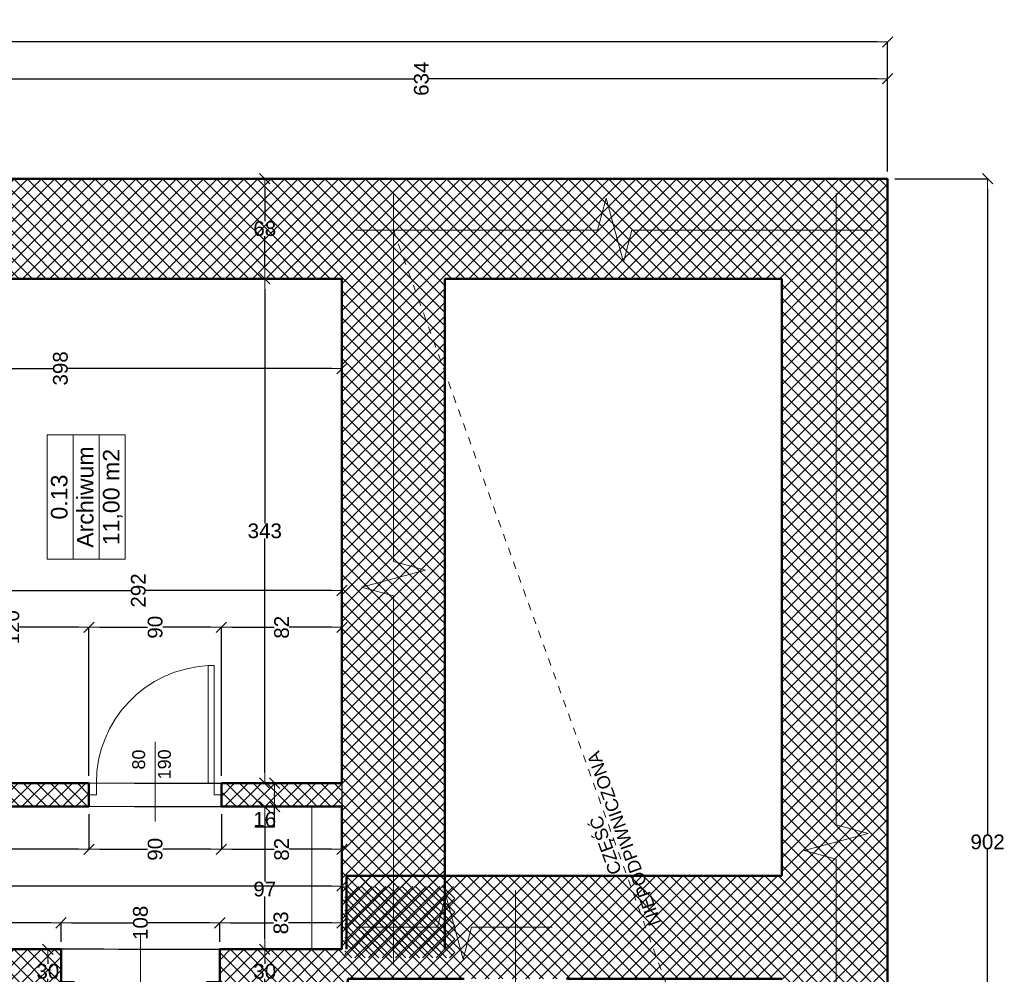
# Model space of a CAD drawing. Header units: millimetres. Extents: x 309006 to 595006, y -33000 to 67000.
# Tile 55 of 55: x 554431 to 561126, y 16562 to 23054. Entities that reach past the tile are written whole.
import ezdxf
from ezdxf.enums import TextEntityAlignment as Align

# ---------------------------------------------------------------- set-up
doc = ezdxf.new("R2010")
doc.units = ezdxf.units.MM
doc.header["$MEASUREMENT"] = 0
doc.linetypes.add('Przerywana 1_100', pattern=[100, 50, -50])
for name, color, linetype in [('Drzwi ArchiCAD', 7, 'Continuous'), ('Opisy', 7, 'Continuous'), ('Wymiary', 7, 'Continuous'), ('Ściany', 7, 'Continuous')]:
    doc.layers.add(name, color=color, linetype=linetype)
for name, color, linetype, lineweight in [('Drzwi ArchiCAD_Nr_pióra__21', 7, 'Continuous', 50), ('Drzwi ArchiCAD_Nr_pióra__3', 7, 'Continuous', 20), ('Drzwi ArchiCAD_Nr_pióra__4', 7, 'Continuous', 20), ('Metryczki pomieszczeń ArchiCADa_Nr_pióra__6', 7, 'Continuous', 13), ('Opisy_Nr_pióra__120', 7, 'Continuous', 5), ('Znaczniki drzwi ArchiCADa_Nr_pióra__5', 7, 'Continuous', 5), ('Ściany_Nr_pióra__21', 7, 'Continuous', 50), ('Ściany_Nr_pióra__3', 7, 'Continuous', 20)]:
    doc.layers.add(name, color=color, linetype=linetype, lineweight=lineweight)
for name, color, linetype, lineweight, true_color in [('Drzwi ArchiCAD_Nr_pióra__82', 7, 'Continuous', 5, 0x4b4b4b), ('Opisy_Nr_pióra__82', 7, 'Continuous', 5, 0x4b4b4b), ('Ściany_Nr_pióra__102', 7, 'Continuous', 5, 0x8c8c8c)]:
    doc.layers.add(name, color=color, linetype=linetype, lineweight=lineweight, true_color=true_color)
doc.styles.add('GENERATED_STYLE_1', font='arial.ttf')
doc.styles.add('GENERATED_STYLE_2', font='arial.ttf')
doc.dimstyles.new('GENERATED_STYLE__1', dxfattribs={"dimtxt": 100, "dimasz": 71.25, "dimexe": 0.18, "dimexo": 50, "dimgap": 0.09, "dimtad": 1, "dimdec": 0, "dimlfac": 0.1, "dimzin": 0, "dimdsep": 46, "dimtxsty": 'GENERATED_STYLE_1', "dimblk": 'ARROWHEAD_6', "dimblk1": 'ARROWHEAD_6', "dimblk2": 'ARROWHEAD_6', "dimcen": 0.09, "dimclrd": 7, "dimclre": 7, "dimclrt": 7, "dimazin": 0, "dimtfac": 1, "dimtdec": 4, "dimtmove": 0, "dimatfit": 3, "dimfxl": 1, "dimtolj": 1, "dimtzin": 0, "dimarcsym": 0})
doc.dimstyles.new('GENERATED_STYLE__2', dxfattribs={"dimtxt": 100, "dimasz": 71.25, "dimexe": 0.18, "dimexo": 50, "dimgap": 0.09, "dimtad": 1, "dimtih": 1, "dimtoh": 1, "dimdec": 0, "dimlfac": 0.1, "dimzin": 0, "dimdsep": 46, "dimtxsty": 'GENERATED_STYLE_1', "dimblk": 'ARROWHEAD_6', "dimblk1": 'ARROWHEAD_6', "dimblk2": 'ARROWHEAD_6', "dimcen": 0.09, "dimclrd": 7, "dimclre": 7, "dimclrt": 7, "dimazin": 0, "dimtfac": 1, "dimtdec": 4, "dimtmove": 0, "dimatfit": 3, "dimfxl": 1, "dimtolj": 1, "dimtzin": 0, "dimarcsym": 0})
pattern_1 = [(45, (0, 0), (-45.961939, 45.961939), []), (135, (0, 0), (45.961939, 45.961939), [])]

# ---------------------------------------------------------------- blocks, each defined once
blk = doc.blocks.new('Archiwum_0.13_49', base_point=(292244.2, 7056.4))
at = {"layer": 'Metryczki pomieszczeń ArchiCADa_Nr_pióra__6', "linetype": 'Continuous'}
for p, q in [((291821.3, 7321.6), (292667, 7321.6)), ((291821.3, 7144.8), (291821.3, 7321.6)), ((292667, 7321.6), (292667, 7144.8)), ((292667, 7144.8), (291821.3, 7144.8)), ((291821.3, 7144.8), (292667, 7144.8)), ((291821.3, 6968), (291821.3, 7144.8)), ((292667, 7144.8), (292667, 6968)), ((292667, 6968), (291821.3, 6968)), ((291821.3, 6968), (292667, 6968)), ((291821.3, 6791.2), (291821.3, 6968)), ((292667, 6968), (292667, 6791.2)), ((292667, 6791.2), (291821.3, 6791.2))]:
    blk.add_line(p, q, dxfattribs=at)
at = {"layer": 'Metryczki pomieszczeń ArchiCADa_Nr_pióra__6'}
for tag, style, p in [('ROOM_NUMBER', 'GENERATED_STYLE_2', (292244.2, 7295.9)), ('ROOM_NAME', 'GENERATED_STYLE_2', (292244.2, 7119.1)), ('ROOM_AREA', 'GENERATED_STYLE_1', (292244.2, 6942.3))]:
    blk.add_attdef(tag, text='', height=112.5, dxfattribs=dict(at, style=style)).set_placement(p, align=Align.TOP_CENTER)
blk = doc.blocks.new('D1 Drzwi proste 13_2')
at = {"layer": 'Drzwi ArchiCAD_Nr_pióra__21', "linetype": 'Continuous'}
for p, q in [((-540, 0), (-540, -80)), ((540, 0), (540, -80))]:
    blk.add_line(p, q, dxfattribs=at)
at = {"layer": 'Drzwi ArchiCAD_Nr_pióra__3', "linetype": 'Continuous'}
blk.add_arc((450, 0), 900, 92.54732, 180, dxfattribs=at)
at = {"layer": 'Drzwi ArchiCAD_Nr_pióra__4', "linetype": 'Continuous'}
for p, q in [((450, 900), (410, 900)), ((410, 900), (410, 0)), ((450, 0), (450, 900)), ((-450, 0), (-540, 0)), ((-540, 0), (-540, -80)), ((-450, -80), (-450, 0)), ((410, 0), (450, 0)), ((540, 0), (450, 0)), ((450, 0), (450, -80)), ((540, -80), (540, 0)), ((-540, -80), (-450, -80)), ((450, -80), (540, -80))]:
    blk.add_line(p, q, dxfattribs=at)
at = {"layer": 'Drzwi ArchiCAD_Nr_pióra__82', "linetype": 'Przerywana 1_100'}
for p, q in [((-540, 0), (540, 0)), ((-540, -300), (540, -300))]:
    blk.add_line(p, q, dxfattribs=at)
blk = doc.blocks.new('Znacznik O 13_15')
at = {"layer": 'Znaczniki drzwi ArchiCADa_Nr_pióra__5', "linetype": 'Continuous'}
blk.add_line((0, -525), (0, 100), dxfattribs=at)
for start, end in [(0, 180), (180, 0)]:
    blk.add_arc((0, -650), 125, start, end, dxfattribs=at)
at = {"layer": 'Znaczniki drzwi ArchiCADa_Nr_pióra__5', "style": 'GENERATED_STYLE_1'}
for tag, rotation, p in [('AC_MarkerText_2', 90, (-13.75, -496.4395)), ('AC_MarkerText_3', 90, (161.25, -496.4395)), ('AC_MarkerText_1', 180, (106.405, -547.6295))]:
    blk.add_attdef(tag, text='', height=87.5, rotation=rotation, dxfattribs=at).set_placement(p, align=Align.BOTTOM_LEFT)
blk = doc.blocks.new('Ściana_10', base_point=(288869, 8497.1))
at = {"layer": 'Ściany_Nr_pióra__102', "linetype": 'Continuous'}
h = blk.add_hatch(dxfattribs=at)
h.set_pattern_fill('Bloczki_betonowe', color=256, style=0, pattern_type=2)
h.set_pattern_definition(pattern_1)
h.paths.add_polyline_path([(288869, 8497.1), (288869, 7227.1), (288949, 7227.1), (289169, 7227.1), (289169, 8497.1)])
h = blk.add_hatch(dxfattribs=at)
h.set_pattern_fill('Bloczki_betonowe', color=256, style=0, pattern_type=2)
h.set_pattern_definition(pattern_1)
h.paths.add_polyline_path([(288869, 5277.1), (289169, 5287.1), (289169, 6147.1), (288949, 6147.1), (288869, 6147.1)])
at = {"layer": 'Ściany_Nr_pióra__21', "linetype": 'Continuous'}
for p, q in [((288869, 7227.1), (288949, 7227.1)), ((288949, 7227.1), (289169, 7227.1)), ((288869, 6147.1), (288949, 6147.1)), ((288949, 6147.1), (289169, 6147.1))]:
    blk.add_line(p, q, dxfattribs=at)
at = {"layer": 'Ściany_Nr_pióra__21', "linetype": 'Continuous', "flags": 128}
for points in [[(288869, 8497.1), (288869, 7627.1)], [(289169, 8497.1), (289029, 8497.1)], [(289169, 7227.1), (289169, 8497.1)], [(288869, 7497.1), (288869, 7227.1)], [(288869, 6147.1), (288869, 5277.1)], [(289169, 5317.1), (289169, 6147.1)]]:
    blk.add_lwpolyline(points, dxfattribs=at)
at = {"layer": 'Drzwi ArchiCAD', "color": 251, "linetype": 'Continuous', "lineweight": 20, "true_color": 0x6a6a6a, "zscale": 1000, "rotation": 90}
blk.add_blockref('D1 Drzwi proste 13_2', (288869, 6687.1), dxfattribs=at)
at = {"layer": 'Znaczniki drzwi ArchiCADa_Nr_pióra__5'}
ref = blk.add_blockref('Znacznik O 13_15', (289169, 6687.1), dxfattribs=dict(at, rotation=270))
ref.add_attrib('AC_MarkerText_1', 'Ds4', dxfattribs={"color": 7, "height": 87.5, "rotation": 90, "style": 'GENERATED_STYLE_1'}).set_placement((288592.8, 6609.3), align=Align.BOTTOM_LEFT)
ref.add_attrib('AC_MarkerText_2', '90', dxfattribs={"color": 7, "height": 87.5, "rotation": 360, "style": 'GENERATED_STYLE_1'}).set_placement((288644, 6729.4), align=Align.BOTTOM_LEFT)
ref.add_attrib('AC_MarkerText_3', '192', dxfattribs={"color": 7, "height": 87.5, "rotation": 360, "style": 'GENERATED_STYLE_1'}).set_placement((288644, 6554.4), align=Align.BOTTOM_LEFT)
blk = doc.blocks.new('Ściana_135', base_point=(288969, 5277.1))
at = {"layer": 'Ściany_Nr_pióra__102', "linetype": 'Continuous'}
h = blk.add_hatch(dxfattribs=at)
h.set_pattern_fill('Bloczki_betonowe', color=256, style=0, pattern_type=2)
h.set_pattern_definition(pattern_1)
h.paths.add_polyline_path([(288969, 5277.1), (288969, 2327.1), (289669, 2327.1), (289669, 5287.1)])
at = {"layer": 'Ściany_Nr_pióra__21', "linetype": 'Continuous', "flags": 128}
for points in [[(288969, 5277.1), (288969, 4487.1)], [(289669, 2327.1), (289669, 5287.1)], [(288969, 3787.1), (288969, 2327.1)]]:
    blk.add_lwpolyline(points, dxfattribs=at)
blk = doc.blocks.new('Ściana_140', base_point=(288869, 5277.1))
at = {"layer": 'Ściany_Nr_pióra__102', "linetype": 'Continuous'}
h = blk.add_hatch(dxfattribs=at)
h.set_pattern_fill('Bloczki_betonowe', color=256, style=0, pattern_type=2)
h.set_pattern_definition(pattern_1)
h.paths.add_polyline_path([(288869, 5277.1), (288969, 5277.1), (289669, 5287.1), (289169, 5287.1)])
at = {"layer": 'Ściany_Nr_pióra__21', "linetype": 'Continuous', "flags": 128}
for points in [[(288869, 5277.1), (288969, 5277.1)], [(289669, 5287.1), (289169, 5287.1)]]:
    blk.add_lwpolyline(points, dxfattribs=at)
blk = doc.blocks.new('Ściana_142', base_point=(288869, 5317.1))
at = {"layer": 'Ściany_Nr_pióra__102', "linetype": 'Continuous'}
h = blk.add_hatch(dxfattribs=at)
h.set_pattern_fill('Bloczki_betonowe', color=256, style=0, pattern_type=2)
h.set_pattern_definition(pattern_1)
h.paths.add_polyline_path([(289169, 4617.1), (293729, 4617.1), (293729, 5317.1), (289169, 5317.1)])
at = {"layer": 'Ściany_Nr_pióra__21', "linetype": 'Continuous', "flags": 128}
for points in [[(290139, 5317.1), (289169, 5317.1)], [(293729, 5317.1), (290299, 5317.1)], [(289169, 4617.1), (293729, 4617.1)]]:
    blk.add_lwpolyline(points, dxfattribs=at)
blk = doc.blocks.new('Ściana_143', base_point=(293729, 1607.1))
at = {"layer": 'Ściany_Nr_pióra__102', "linetype": 'Continuous'}
h = blk.add_hatch(dxfattribs=at)
h.set_pattern_fill('Bloczki_betonowe', color=256, style=0, pattern_type=2)
h.set_pattern_definition(pattern_1)
h.paths.add_polyline_path([(293729, 2327.1), (294409, 1607.1), (294409, 7947.1), (294109, 7947.1), (294039, 7947.1), (294039, 7797.1), (293729, 7797.1)])
at = {"layer": 'Ściany_Nr_pióra__21', "linetype": 'Continuous', "flags": 128}
for points in [[(294409, 1607.1), (294409, 7947.1)], [(293729, 7797.1), (293729, 5317.1)], [(293729, 4617.1), (293729, 2327.1)]]:
    blk.add_lwpolyline(points, dxfattribs=at)
blk = doc.blocks.new('D1 Drzwi proste 13_6')
at = {"layer": 'Drzwi ArchiCAD_Nr_pióra__21', "linetype": 'Continuous'}
for p, q in [((-450, 0), (-450, -80)), ((450, 0), (450, -80))]:
    blk.add_line(p, q, dxfattribs=at)
at = {"layer": 'Drzwi ArchiCAD_Nr_pióra__3', "linetype": 'Continuous'}
blk.add_arc((400, 0), 800, 92.86598, 180, dxfattribs=at)
at = {"layer": 'Drzwi ArchiCAD_Nr_pióra__4', "linetype": 'Continuous'}
for p, q in [((400, 800), (360, 800)), ((360, 800), (360, 0)), ((400, 0), (400, 800)), ((-400, 0), (-450, 0)), ((-450, 0), (-450, -80)), ((-400, -80), (-400, 0)), ((360, 0), (400, 0)), ((450, 0), (400, 0)), ((400, 0), (400, -80)), ((450, -80), (450, 0)), ((-450, -80), (-400, -80)), ((400, -80), (450, -80))]:
    blk.add_line(p, q, dxfattribs=at)
at = {"layer": 'Drzwi ArchiCAD_Nr_pióra__82', "linetype": 'Przerywana 1_100'}
for p, q in [((-450, 0), (450, 0)), ((-450, -160), (450, -160))]:
    blk.add_line(p, q, dxfattribs=at)
blk = doc.blocks.new('Znacznik O 13_13')
at = {"layer": 'Znaczniki drzwi ArchiCADa_Nr_pióra__5', "linetype": 'Continuous'}
blk.add_line((0, 281.25), (0, -260), dxfattribs=at)
at = {"layer": 'Znaczniki drzwi ArchiCADa_Nr_pióra__5', "style": 'GENERATED_STYLE_1'}
for tag, p in [('AC_MarkerText_2', (-13.75, 120.7505)), ('AC_MarkerText_3', (161.25, 54.3505))]:
    blk.add_attdef(tag, text='', height=87.5, rotation=90, dxfattribs=at).set_placement(p, align=Align.BOTTOM_LEFT)
blk = doc.blocks.new('Ściana_150', base_point=(290139, 8237.1))
at = {"layer": 'Ściany_Nr_pióra__102', "linetype": 'Continuous'}
h = blk.add_hatch(dxfattribs=at)
h.set_pattern_fill('Bloczki_betonowe', color=256, style=0, pattern_type=2)
h.set_pattern_definition(pattern_1)
h.paths.add_polyline_path([(290299, 8237.1), (290139, 8237.1), (290139, 7037.1), (290219, 7037.1), (290299, 7037.1)])
h = blk.add_hatch(dxfattribs=at)
h.set_pattern_fill('Bloczki_betonowe', color=256, style=0, pattern_type=2)
h.set_pattern_definition(pattern_1)
h.paths.add_polyline_path([(290139, 5317.1), (290299, 5317.1), (290299, 6137.1), (290219, 6137.1), (290139, 6137.1)])
at = {"layer": 'Ściany_Nr_pióra__21', "linetype": 'Continuous'}
for p, q in [((290219, 7037.1), (290139, 7037.1)), ((290299, 7037.1), (290219, 7037.1)), ((290219, 6137.1), (290139, 6137.1)), ((290299, 6137.1), (290219, 6137.1))]:
    blk.add_line(p, q, dxfattribs=at)
at = {"layer": 'Ściany_Nr_pióra__21', "linetype": 'Continuous', "flags": 128}
for points in [[(290139, 8237.1), (290139, 7037.1)], [(290299, 7037.1), (290299, 8237.1)], [(290139, 6137.1), (290139, 5317.1)], [(290299, 5317.1), (290299, 6137.1)]]:
    blk.add_lwpolyline(points, dxfattribs=at)
at = {"layer": 'Drzwi ArchiCAD', "color": 251, "linetype": 'Continuous', "lineweight": 20, "true_color": 0x6a6a6a, "zscale": 1000, "rotation": 270}
blk.add_blockref('D1 Drzwi proste 13_6', (290299, 6587.1), dxfattribs=at)
at = {"layer": 'Znaczniki drzwi ArchiCADa_Nr_pióra__5'}
ref = blk.add_blockref('Znacznik O 13_13', (290299, 6587.1), dxfattribs=dict(at, rotation=270))
ref.add_attrib('AC_MarkerText_2', '80', dxfattribs={"color": 7, "height": 87.5, "rotation": 360, "style": 'GENERATED_STYLE_1'}).set_placement((290391.2, 6629.4), align=Align.BOTTOM_LEFT)
ref.add_attrib('AC_MarkerText_3', '190', dxfattribs={"color": 7, "height": 87.5, "rotation": 360, "style": 'GENERATED_STYLE_1'}).set_placement((290324.8, 6454.4), align=Align.BOTTOM_LEFT)
blk = doc.blocks.new('Ściana_160', base_point=(293729, 1607.1))
at = {"layer": 'Ściany_Nr_pióra__102', "linetype": 'Continuous'}
h = blk.add_hatch(dxfattribs=at)
h.set_pattern_fill('Bloczki_betonowe', color=256, style=0, pattern_type=2)
h.set_pattern_definition(pattern_1)
h.paths.add_polyline_path([(293729, 2327.1), (286029, 2327.1), (285389, 1607.1), (294409, 1607.1)])
at = {"layer": 'Ściany_Nr_pióra__21', "linetype": 'Continuous', "flags": 128}
for points in [[(293729, 2327.1), (289669, 2327.1)], [(285389, 1607.1), (294409, 1607.1)]]:
    blk.add_lwpolyline(points, dxfattribs=at)
blk = doc.blocks.new('ARROWHEAD_6')
at = {"color": 0, "linetype": 'Continuous', "lineweight": 0}
for p, q in [((0, 0), (-1, 0)), ((-0.5, -0.5), (0.5, 0.5))]:
    blk.add_line(p, q, dxfattribs=at)
blk = doc.blocks.new('*D1430')
at = {"layer": 'Defpoints', "color": 0}
for p in [(552642.5, 20767.1), (552642.5, 20682.1), (556622.5, 18862.1)]:
    blk.add_point(p, dxfattribs=at)
at = {"layer": 'Wymiary', "color": 7, "linetype": 'Continuous', "lineweight": -2}
for p, q in [((552642.5, 20717.1), (552642.5, 20681.9)), ((552713.7, 20682.1), (554657.2, 20682.1)), ((556551.2, 20682.1), (554759.5, 20682.1)), ((556622.5, 18912.1), (556622.5, 20682.3))]:
    blk.add_line(p, q, dxfattribs=at)
at = {"layer": 'Wymiary', "color": 7, "lineweight": -2, "xscale": 71.25, "yscale": 71.25, "zscale": 71.25, "rotation": 180}
blk.add_blockref('ARROWHEAD_6', (552642.5, 20682.1), dxfattribs=at)
at = {"layer": 'Wymiary', "color": 7, "lineweight": -2, "xscale": 71.25, "yscale": 71.25, "zscale": 71.25}
blk.add_blockref('ARROWHEAD_6', (556622.5, 20682.1), dxfattribs=at)
at = {"layer": 'Wymiary', "color": 7, "lineweight": 5, "insert": (554708.4, 20682.1), "char_height": 100, "attachment_point": 5, "rotation": 90, "style": 'GENERATED_STYLE_1'}
blk.add_mtext('\\A1;398', dxfattribs=at)
blk = doc.blocks.new('*D1446')
at = {"layer": 'Defpoints', "color": 0}
for p in [(553702.5, 19172.1), (553702.5, 18972.1), (556622.5, 18862.1)]:
    blk.add_point(p, dxfattribs=at)
at = {"layer": 'Wymiary', "color": 7, "linetype": 'Continuous', "lineweight": -2}
for p, q in [((553702.5, 19022.1), (553702.5, 19172.3)), ((553773.7, 19172.1), (555187.2, 19172.1)), ((556551.2, 19172.1), (555289.5, 19172.1)), ((556622.5, 18912.1), (556622.5, 19172.3))]:
    blk.add_line(p, q, dxfattribs=at)
at = {"layer": 'Wymiary', "color": 7, "lineweight": -2, "xscale": 71.25, "yscale": 71.25, "zscale": 71.25, "rotation": 180}
blk.add_blockref('ARROWHEAD_6', (553702.5, 19172.1), dxfattribs=at)
at = {"layer": 'Wymiary', "color": 7, "lineweight": -2, "xscale": 71.25, "yscale": 71.25, "zscale": 71.25}
blk.add_blockref('ARROWHEAD_6', (556622.5, 19172.1), dxfattribs=at)
at = {"layer": 'Wymiary', "color": 7, "lineweight": 5, "insert": (555238.4, 19172.1), "char_height": 100, "attachment_point": 5, "rotation": 90, "style": 'GENERATED_STYLE_1'}
blk.add_mtext('\\A1;292', dxfattribs=at)
blk = doc.blocks.new('*D1453')
at = {"layer": 'Defpoints', "color": 0}
for p in [(555802.5, 18922.1), (556622.5, 18862.1), (555802.5, 17862.1)]:
    blk.add_point(p, dxfattribs=at)
at = {"layer": 'Wymiary', "color": 7, "linetype": 'Continuous', "lineweight": -2}
for p, q in [((555802.5, 17912.1), (555802.5, 18922.3)), ((555873.7, 18922.1), (556161.3, 18922.1)), ((556551.2, 18922.1), (556263.6, 18922.1)), ((556622.5, 18912.1), (556622.5, 18922.3))]:
    blk.add_line(p, q, dxfattribs=at)
at = {"layer": 'Wymiary', "color": 7, "lineweight": -2, "xscale": 71.25, "yscale": 71.25, "zscale": 71.25, "rotation": 180}
blk.add_blockref('ARROWHEAD_6', (555802.5, 18922.1), dxfattribs=at)
at = {"layer": 'Wymiary', "color": 7, "lineweight": -2, "xscale": 71.25, "yscale": 71.25, "zscale": 71.25}
blk.add_blockref('ARROWHEAD_6', (556622.5, 18922.1), dxfattribs=at)
at = {"layer": 'Wymiary', "color": 7, "lineweight": 5, "insert": (556212.5, 18922.1), "char_height": 100, "attachment_point": 5, "rotation": 90, "style": 'GENERATED_STYLE_1'}
blk.add_mtext('\\A1;82', dxfattribs=at)
blk = doc.blocks.new('*D1454')
at = {"layer": 'Defpoints', "color": 0}
for p in [(554902.5, 18922.1), (554902.5, 17862.1), (555802.5, 17862.1)]:
    blk.add_point(p, dxfattribs=at)
at = {"layer": 'Wymiary', "color": 7, "linetype": 'Continuous', "lineweight": -2}
for p, q in [((554902.5, 17912.1), (554902.5, 18922.3)), ((554973.7, 18922.1), (555301.3, 18922.1)), ((555731.2, 18922.1), (555403.6, 18922.1)), ((555802.5, 17912.1), (555802.5, 18922.3))]:
    blk.add_line(p, q, dxfattribs=at)
at = {"layer": 'Wymiary', "color": 7, "lineweight": -2, "xscale": 71.25, "yscale": 71.25, "zscale": 71.25, "rotation": 180}
blk.add_blockref('ARROWHEAD_6', (554902.5, 18922.1), dxfattribs=at)
at = {"layer": 'Wymiary', "color": 7, "lineweight": -2, "xscale": 71.25, "yscale": 71.25, "zscale": 71.25}
blk.add_blockref('ARROWHEAD_6', (555802.5, 18922.1), dxfattribs=at)
at = {"layer": 'Wymiary', "color": 7, "lineweight": 5, "insert": (555352.5, 18922.1), "char_height": 100, "attachment_point": 5, "rotation": 90, "style": 'GENERATED_STYLE_1'}
blk.add_mtext('\\A1;90', dxfattribs=at)
blk = doc.blocks.new('*D1455')
at = {"layer": 'Defpoints', "color": 0}
for p in [(553702.5, 18972.1), (553702.5, 18922.1), (554902.5, 17862.1)]:
    blk.add_point(p, dxfattribs=at)
at = {"layer": 'Wymiary', "color": 7, "linetype": 'Continuous', "lineweight": -2}
for p, q in [((553702.5, 18922.1), (553702.5, 18921.9)), ((553773.7, 18922.1), (554327.2, 18922.1)), ((554831.2, 18922.1), (554429.5, 18922.1)), ((554902.5, 17912.1), (554902.5, 18922.3))]:
    blk.add_line(p, q, dxfattribs=at)
at = {"layer": 'Wymiary', "color": 7, "lineweight": -2, "xscale": 71.25, "yscale": 71.25, "zscale": 71.25, "rotation": 180}
blk.add_blockref('ARROWHEAD_6', (553702.5, 18922.1), dxfattribs=at)
at = {"layer": 'Wymiary', "color": 7, "lineweight": -2, "xscale": 71.25, "yscale": 71.25, "zscale": 71.25}
blk.add_blockref('ARROWHEAD_6', (554902.5, 18922.1), dxfattribs=at)
at = {"layer": 'Wymiary', "color": 7, "lineweight": 5, "insert": (554378.4, 18922.1), "char_height": 100, "attachment_point": 5, "rotation": 90, "style": 'GENERATED_STYLE_1'}
blk.add_mtext('\\A1;120', dxfattribs=at)
blk = doc.blocks.new('*D1464')
at = {"layer": 'Defpoints', "color": 0}
for p in [(556622.5, 18862.1), (555802.5, 17702.1), (555802.5, 17412.1)]:
    blk.add_point(p, dxfattribs=at)
at = {"layer": 'Wymiary', "color": 7, "linetype": 'Continuous', "lineweight": -2}
for p, q in [((556622.5, 18812.1), (556622.5, 17411.9)), ((555802.5, 17652.1), (555802.5, 17411.9)), ((555873.7, 17412.1), (556161.3, 17412.1)), ((556551.2, 17412.1), (556263.6, 17412.1))]:
    blk.add_line(p, q, dxfattribs=at)
at = {"layer": 'Wymiary', "color": 7, "lineweight": -2, "xscale": 71.25, "yscale": 71.25, "zscale": 71.25, "rotation": 180}
blk.add_blockref('ARROWHEAD_6', (555802.5, 17412.1), dxfattribs=at)
at = {"layer": 'Wymiary', "color": 7, "lineweight": -2, "xscale": 71.25, "yscale": 71.25, "zscale": 71.25}
blk.add_blockref('ARROWHEAD_6', (556622.5, 17412.1), dxfattribs=at)
at = {"layer": 'Wymiary', "color": 7, "lineweight": 5, "insert": (556212.5, 17412.1), "char_height": 100, "attachment_point": 5, "rotation": 90, "style": 'GENERATED_STYLE_1'}
blk.add_mtext('\\A1;82', dxfattribs=at)
blk = doc.blocks.new('*D1465')
at = {"layer": 'Defpoints', "color": 0}
for p in [(554902.5, 17702.1), (555802.5, 17702.1), (554902.5, 17412.1)]:
    blk.add_point(p, dxfattribs=at)
at = {"layer": 'Wymiary', "color": 7, "linetype": 'Continuous', "lineweight": -2}
for p, q in [((554902.5, 17652.1), (554902.5, 17411.9)), ((555802.5, 17652.1), (555802.5, 17411.9)), ((554973.7, 17412.1), (555301.3, 17412.1)), ((555731.2, 17412.1), (555403.6, 17412.1))]:
    blk.add_line(p, q, dxfattribs=at)
at = {"layer": 'Wymiary', "color": 7, "lineweight": -2, "xscale": 71.25, "yscale": 71.25, "zscale": 71.25, "rotation": 180}
blk.add_blockref('ARROWHEAD_6', (554902.5, 17412.1), dxfattribs=at)
at = {"layer": 'Wymiary', "color": 7, "lineweight": -2, "xscale": 71.25, "yscale": 71.25, "zscale": 71.25}
blk.add_blockref('ARROWHEAD_6', (555802.5, 17412.1), dxfattribs=at)
at = {"layer": 'Wymiary', "color": 7, "lineweight": 5, "insert": (555352.5, 17412.1), "char_height": 100, "attachment_point": 5, "rotation": 90, "style": 'GENERATED_STYLE_1'}
blk.add_mtext('\\A1;90', dxfattribs=at)
blk = doc.blocks.new('*D1466')
at = {"layer": 'Defpoints', "color": 0}
for p in [(552552.5, 17992.1), (554902.5, 17702.1), (552552.5, 17412.1)]:
    blk.add_point(p, dxfattribs=at)
at = {"layer": 'Wymiary', "color": 7, "linetype": 'Continuous', "lineweight": -2}
for p, q in [((552552.5, 17942.1), (552552.5, 17411.9)), ((554902.5, 17652.1), (554902.5, 17411.9)), ((552623.7, 17412.1), (553676.3, 17412.1)), ((554831.2, 17412.1), (553778.6, 17412.1))]:
    blk.add_line(p, q, dxfattribs=at)
at = {"layer": 'Wymiary', "color": 7, "lineweight": -2, "xscale": 71.25, "yscale": 71.25, "zscale": 71.25, "rotation": 180}
blk.add_blockref('ARROWHEAD_6', (552552.5, 17412.1), dxfattribs=at)
at = {"layer": 'Wymiary', "color": 7, "lineweight": -2, "xscale": 71.25, "yscale": 71.25, "zscale": 71.25}
blk.add_blockref('ARROWHEAD_6', (554902.5, 17412.1), dxfattribs=at)
at = {"layer": 'Wymiary', "color": 7, "lineweight": 5, "insert": (553727.5, 17412.1), "char_height": 100, "attachment_point": 5, "rotation": 90, "style": 'GENERATED_STYLE_1'}
blk.add_mtext('\\A1;235', dxfattribs=at)
blk = doc.blocks.new('*D1471')
at = {"layer": 'Defpoints', "color": 0}
for p in [(555052.5, 16732.1), (556097.5, 16732.1), (555052.5, 16432.1)]:
    blk.add_point(p, dxfattribs=at)
at = {"layer": 'Wymiary', "color": 7, "linetype": 'Continuous', "lineweight": -2}
for p, q in [((555102.5, 16732.1), (556097.7, 16732.1)), ((556097.5, 16660.9), (556097.5, 16633.2)), ((556097.5, 16503.4), (556097.5, 16531)), ((555102.5, 16432.1), (556097.7, 16432.1))]:
    blk.add_line(p, q, dxfattribs=at)
at = {"layer": 'Wymiary', "color": 7, "lineweight": -2, "xscale": 71.25, "yscale": 71.25, "zscale": 71.25}
for p, rotation in [((556097.5, 16732.1), 90), ((556097.5, 16432.1), 270)]:
    blk.add_blockref('ARROWHEAD_6', p, dxfattribs=dict(at, rotation=rotation))
at = {"layer": 'Wymiary', "color": 7, "lineweight": 5, "insert": (556097.5, 16582.1), "char_height": 100, "attachment_point": 5, "style": 'GENERATED_STYLE_1'}
blk.add_mtext('\\A1;30', dxfattribs=at)
blk = doc.blocks.new('*D1472')
at = {"layer": 'Defpoints', "color": 0}
for p in [(555162.5, 17702.1), (556097.5, 17702.1), (555052.5, 16732.1)]:
    blk.add_point(p, dxfattribs=at)
at = {"layer": 'Wymiary', "color": 7, "linetype": 'Continuous', "lineweight": -2}
for p, q in [((555212.5, 17702.1), (556097.7, 17702.1)), ((556097.5, 17630.9), (556097.5, 17192.4)), ((556097.5, 16803.4), (556097.5, 17090.1)), ((555102.5, 16732.1), (556097.7, 16732.1))]:
    blk.add_line(p, q, dxfattribs=at)
at = {"layer": 'Wymiary', "color": 7, "lineweight": -2, "xscale": 71.25, "yscale": 71.25, "zscale": 71.25}
for p, rotation in [((556097.5, 17702.1), 90), ((556097.5, 16732.1), 270)]:
    blk.add_blockref('ARROWHEAD_6', p, dxfattribs=dict(at, rotation=rotation))
at = {"layer": 'Wymiary', "color": 7, "lineweight": 5, "insert": (556097.5, 17141.2), "char_height": 100, "attachment_point": 5, "style": 'GENERATED_STYLE_1'}
blk.add_mtext('\\A1;97', dxfattribs=at)
blk = doc.blocks.new('*D1473')
at = {"layer": 'Defpoints', "color": 0}
for p in [(555162.5, 17862.1), (556164.4, 17862.1), (555162.5, 17702.1)]:
    blk.add_point(p, dxfattribs=at)
at = {"layer": 'Wymiary', "color": 7, "linetype": 'Continuous', "lineweight": -2}
for p, q in [((555212.5, 17862.1), (556164.6, 17862.1)), ((556164.4, 17773.4), (556164.4, 17790.9)), ((555212.5, 17702.1), (556164.6, 17702.1)), ((556164.4, 17563.9), (556164.4, 17702.1)), ((556030.6, 17563.9), (556164.4, 17563.9))]:
    blk.add_line(p, q, dxfattribs=at)
at = {"layer": 'Wymiary', "color": 7, "lineweight": -2, "xscale": 71.25, "yscale": 71.25, "zscale": 71.25}
for p, rotation in [((556164.4, 17862.1), 90), ((556164.4, 17702.1), 270)]:
    blk.add_blockref('ARROWHEAD_6', p, dxfattribs=dict(at, rotation=rotation))
at = {"layer": 'Wymiary', "color": 7, "lineweight": 5, "insert": (556097.5, 17615.1), "char_height": 100, "attachment_point": 5, "style": 'GENERATED_STYLE_1'}
blk.add_mtext('\\A1;16', dxfattribs=at)
blk = doc.blocks.new('*D1474')
at = {"layer": 'Defpoints', "color": 0}
for p in [(556097.5, 21292.1), (556402.5, 21292.1), (555162.5, 17862.1)]:
    blk.add_point(p, dxfattribs=at)
at = {"layer": 'Wymiary', "color": 7, "linetype": 'Continuous', "lineweight": -2}
for p, q in [((556352.5, 21292.1), (556097.3, 21292.1)), ((556097.5, 21220.9), (556097.5, 19628.2)), ((556097.5, 17933.4), (556097.5, 19526)), ((555212.5, 17862.1), (556097.7, 17862.1))]:
    blk.add_line(p, q, dxfattribs=at)
at = {"layer": 'Wymiary', "color": 7, "lineweight": -2, "xscale": 71.25, "yscale": 71.25, "zscale": 71.25}
for p, rotation in [((556097.5, 21292.1), 90), ((556097.5, 17862.1), 270)]:
    blk.add_blockref('ARROWHEAD_6', p, dxfattribs=dict(at, rotation=rotation))
at = {"layer": 'Wymiary', "color": 7, "lineweight": 5, "insert": (556097.5, 19577.1), "char_height": 100, "attachment_point": 5, "style": 'GENERATED_STYLE_1'}
blk.add_mtext('\\A1;343', dxfattribs=at)
blk = doc.blocks.new('*D1475')
at = {"layer": 'Defpoints', "color": 0}
for p in [(547737.5, 21972.1), (556097.5, 21972.1), (556402.5, 21292.1)]:
    blk.add_point(p, dxfattribs=at)
at = {"layer": 'Wymiary', "color": 7, "linetype": 'Continuous', "lineweight": -2}
for p, q in [((547787.5, 21972.1), (556097.7, 21972.1)), ((556097.5, 21900.9), (556097.5, 21683.2)), ((556097.5, 21363.4), (556097.5, 21581)), ((556352.5, 21292.1), (556097.3, 21292.1))]:
    blk.add_line(p, q, dxfattribs=at)
at = {"layer": 'Wymiary', "color": 7, "lineweight": -2, "xscale": 71.25, "yscale": 71.25, "zscale": 71.25}
for p, rotation in [((556097.5, 21972.1), 90), ((556097.5, 21292.1), 270)]:
    blk.add_blockref('ARROWHEAD_6', p, dxfattribs=dict(at, rotation=rotation))
at = {"layer": 'Wymiary', "color": 7, "lineweight": 5, "insert": (556097.5, 21632.1), "char_height": 100, "attachment_point": 5, "style": 'GENERATED_STYLE_1'}
blk.add_mtext('\\A1;68', dxfattribs=at)
blk = doc.blocks.new('*D1476')
at = {"layer": 'Defpoints', "color": 0}
for p in [(556622.5, 18862.1), (546182.5, 17162.1), (546182.5, 17067.1)]:
    blk.add_point(p, dxfattribs=at)
at = {"layer": 'Wymiary', "color": 7, "linetype": 'Continuous', "lineweight": -2}
for p, q in [((556622.5, 18812.1), (556622.5, 17161.9)), ((546182.5, 17117.1), (546182.5, 17162.3)), ((546253.7, 17162.1), (551351.3, 17162.1)), ((556551.2, 17162.1), (551453.6, 17162.1))]:
    blk.add_line(p, q, dxfattribs=at)
at = {"layer": 'Wymiary', "color": 7, "lineweight": -2, "xscale": 71.25, "yscale": 71.25, "zscale": 71.25, "rotation": 180}
blk.add_blockref('ARROWHEAD_6', (546182.5, 17162.1), dxfattribs=at)
at = {"layer": 'Wymiary', "color": 7, "lineweight": -2, "xscale": 71.25, "yscale": 71.25, "zscale": 71.25}
blk.add_blockref('ARROWHEAD_6', (556622.5, 17162.1), dxfattribs=at)
at = {"layer": 'Wymiary', "color": 7, "lineweight": 5, "insert": (551402.5, 17162.1), "char_height": 100, "attachment_point": 5, "rotation": 90, "style": 'GENERATED_STYLE_1'}
blk.add_mtext('\\A1;1044', dxfattribs=at)
blk = doc.blocks.new('*D1477')
at = {"layer": 'Defpoints', "color": 0}
for p in [(556622.5, 18862.1), (555792.5, 16912.1), (555792.5, 16732.1)]:
    blk.add_point(p, dxfattribs=at)
at = {"layer": 'Wymiary', "color": 7, "linetype": 'Continuous', "lineweight": -2}
for p, q in [((556622.5, 18812.1), (556622.5, 16911.9)), ((555792.5, 16782.1), (555792.5, 16912.3)), ((555863.7, 16912.1), (556156.3, 16912.1)), ((556551.2, 16912.1), (556258.6, 16912.1))]:
    blk.add_line(p, q, dxfattribs=at)
at = {"layer": 'Wymiary', "color": 7, "lineweight": -2, "xscale": 71.25, "yscale": 71.25, "zscale": 71.25, "rotation": 180}
blk.add_blockref('ARROWHEAD_6', (555792.5, 16912.1), dxfattribs=at)
at = {"layer": 'Wymiary', "color": 7, "lineweight": -2, "xscale": 71.25, "yscale": 71.25, "zscale": 71.25}
blk.add_blockref('ARROWHEAD_6', (556622.5, 16912.1), dxfattribs=at)
at = {"layer": 'Wymiary', "color": 7, "lineweight": 5, "insert": (556207.5, 16912.1), "char_height": 100, "attachment_point": 5, "rotation": 90, "style": 'GENERATED_STYLE_1'}
blk.add_mtext('\\A1;83', dxfattribs=at)
blk = doc.blocks.new('*D1478')
at = {"layer": 'Defpoints', "color": 0}
for p in [(554712.5, 16912.1), (554712.5, 16732.1), (555792.5, 16732.1)]:
    blk.add_point(p, dxfattribs=at)
at = {"layer": 'Wymiary', "color": 7, "linetype": 'Continuous', "lineweight": -2}
for p, q in [((554712.5, 16782.1), (554712.5, 16912.3)), ((554783.7, 16912.1), (555201.3, 16912.1)), ((555721.2, 16912.1), (555303.6, 16912.1)), ((555792.5, 16782.1), (555792.5, 16912.3))]:
    blk.add_line(p, q, dxfattribs=at)
at = {"layer": 'Wymiary', "color": 7, "lineweight": -2, "xscale": 71.25, "yscale": 71.25, "zscale": 71.25, "rotation": 180}
blk.add_blockref('ARROWHEAD_6', (554712.5, 16912.1), dxfattribs=at)
at = {"layer": 'Wymiary', "color": 7, "lineweight": -2, "xscale": 71.25, "yscale": 71.25, "zscale": 71.25}
blk.add_blockref('ARROWHEAD_6', (555792.5, 16912.1), dxfattribs=at)
at = {"layer": 'Wymiary', "color": 7, "lineweight": 5, "insert": (555252.5, 16912.1), "char_height": 100, "attachment_point": 5, "rotation": 90, "style": 'GENERATED_STYLE_1'}
blk.add_mtext('\\A1;108', dxfattribs=at)
blk = doc.blocks.new('*D1479')
at = {"layer": 'Defpoints', "color": 0}
for p in [(553442.5, 16912.1), (553442.5, 16732.1), (554712.5, 16732.1)]:
    blk.add_point(p, dxfattribs=at)
at = {"layer": 'Wymiary', "color": 7, "linetype": 'Continuous', "lineweight": -2}
for p, q in [((553442.5, 16782.1), (553442.5, 16912.3)), ((553513.7, 16912.1), (554027.2, 16912.1)), ((554641.2, 16912.1), (554127.8, 16912.1)), ((554712.5, 16782.1), (554712.5, 16912.3))]:
    blk.add_line(p, q, dxfattribs=at)
at = {"layer": 'Wymiary', "color": 7, "lineweight": -2, "xscale": 71.25, "yscale": 71.25, "zscale": 71.25, "rotation": 180}
blk.add_blockref('ARROWHEAD_6', (553442.5, 16912.1), dxfattribs=at)
at = {"layer": 'Wymiary', "color": 7, "lineweight": -2, "xscale": 71.25, "yscale": 71.25, "zscale": 71.25}
blk.add_blockref('ARROWHEAD_6', (554712.5, 16912.1), dxfattribs=at)
at = {"layer": 'Wymiary', "color": 7, "lineweight": 5, "insert": (554077.5, 16912.1), "char_height": 100, "attachment_point": 5, "rotation": 90, "style": 'GENERATED_STYLE_1'}
blk.add_mtext('\\A1;127', dxfattribs=at)
blk = doc.blocks.new('*D1501')
at = {"layer": 'Defpoints', "color": 0}
for p in [(554622.5, 16732.1), (555052.5, 16732.1), (555052.5, 16432.1)]:
    blk.add_point(p, dxfattribs=at)
at = {"layer": 'Wymiary', "color": 7, "linetype": 'Continuous', "lineweight": -2}
for p, q in [((555002.5, 16732.1), (554622.3, 16732.1)), ((554622.5, 16660.9), (554622.5, 16633.2)), ((554622.5, 16503.4), (554622.5, 16531)), ((555002.5, 16432.1), (554622.3, 16432.1))]:
    blk.add_line(p, q, dxfattribs=at)
at = {"layer": 'Wymiary', "color": 7, "lineweight": -2, "xscale": 71.25, "yscale": 71.25, "zscale": 71.25}
for p, rotation in [((554622.5, 16732.1), 90), ((554622.5, 16432.1), 270)]:
    blk.add_blockref('ARROWHEAD_6', p, dxfattribs=dict(at, rotation=rotation))
at = {"layer": 'Wymiary', "color": 7, "lineweight": 5, "insert": (554622.5, 16582.1), "char_height": 100, "attachment_point": 5, "style": 'GENERATED_STYLE_1'}
blk.add_mtext('\\A1;30', dxfattribs=at)
blk = doc.blocks.new('*D1516')
at = {"layer": 'Defpoints', "color": 0}
for p in [(560332.5, 21972.1), (561012.5, 21972.1), (560332.5, 12952.1)]:
    blk.add_point(p, dxfattribs=at)
at = {"layer": 'Wymiary', "color": 7, "linetype": 'Continuous', "lineweight": -2}
for p, q in [((560382.5, 21972.1), (561012.7, 21972.1)), ((561012.5, 21900.9), (561012.5, 17513.2)), ((561012.5, 13023.4), (561012.5, 17411)), ((560382.5, 12952.1), (561012.7, 12952.1))]:
    blk.add_line(p, q, dxfattribs=at)
at = {"layer": 'Wymiary', "color": 7, "lineweight": -2, "xscale": 71.25, "yscale": 71.25, "zscale": 71.25}
for p, rotation in [((561012.5, 21972.1), 90), ((561012.5, 12952.1), 270)]:
    blk.add_blockref('ARROWHEAD_6', p, dxfattribs=dict(at, rotation=rotation))
at = {"layer": 'Wymiary', "color": 7, "lineweight": 5, "insert": (561012.5, 17462.1), "char_height": 100, "attachment_point": 5, "style": 'GENERATED_STYLE_1'}
blk.add_mtext('\\A1;902', dxfattribs=at)
blk = doc.blocks.new('*D1517')
at = {"layer": 'Defpoints', "color": 0}
for p in [(543002.5, 22902.1), (543002.5, 21972.1), (560332.5, 21972.1)]:
    blk.add_point(p, dxfattribs=at)
at = {"layer": 'Wymiary', "color": 7, "linetype": 'Continuous', "lineweight": -2}
for p, q in [((543002.5, 22022.1), (543002.5, 22902.3)), ((543073.7, 22902.1), (551616.3, 22902.1)), ((560261.2, 22902.1), (551718.6, 22902.1)), ((560332.5, 22022.1), (560332.5, 22902.3))]:
    blk.add_line(p, q, dxfattribs=at)
at = {"layer": 'Wymiary', "color": 7, "lineweight": -2, "xscale": 71.25, "yscale": 71.25, "zscale": 71.25}
for p, rotation in [((543002.5, 22902.1), 180), ((560332.5, 22902.1), 360)]:
    blk.add_blockref('ARROWHEAD_6', p, dxfattribs=dict(at, rotation=rotation))
at = {"layer": 'Wymiary', "color": 7, "lineweight": 5, "insert": (551667.5, 22902.1), "char_height": 100, "attachment_point": 5, "rotation": 90, "style": 'GENERATED_STYLE_1'}
blk.add_mtext('\\A1;1733', dxfattribs=at)
blk = doc.blocks.new('*D1518')
at = {"layer": 'Defpoints', "color": 0}
for p in [(553992.5, 22652.1), (553992.5, 21972.1), (560332.5, 21972.1)]:
    blk.add_point(p, dxfattribs=at)
at = {"layer": 'Wymiary', "color": 7, "linetype": 'Continuous', "lineweight": -2}
for p, q in [((553992.5, 22022.1), (553992.5, 22652.3)), ((554063.7, 22652.1), (557111.3, 22652.1)), ((560261.2, 22652.1), (557213.6, 22652.1)), ((560332.5, 22022.1), (560332.5, 22652.3))]:
    blk.add_line(p, q, dxfattribs=at)
at = {"layer": 'Wymiary', "color": 7, "lineweight": -2, "xscale": 71.25, "yscale": 71.25, "zscale": 71.25, "rotation": 180}
blk.add_blockref('ARROWHEAD_6', (553992.5, 22652.1), dxfattribs=at)
at = {"layer": 'Wymiary', "color": 7, "lineweight": -2, "xscale": 71.25, "yscale": 71.25, "zscale": 71.25}
blk.add_blockref('ARROWHEAD_6', (560332.5, 22652.1), dxfattribs=at)
at = {"layer": 'Wymiary', "color": 7, "lineweight": 5, "insert": (557162.5, 22652.1), "char_height": 100, "attachment_point": 5, "rotation": 90, "style": 'GENERATED_STYLE_1'}
blk.add_mtext('\\A1;634', dxfattribs=at)

msp = doc.modelspace()

# ---------------------------------------------------------------- hatches: boundary and pattern name
at = {"layer": 'Ściany_Nr_pióra__102', "linetype": 'Continuous', "lineweight": 5}
h = msp.add_hatch(dxfattribs=at)
h.set_pattern_fill('Bloczki_betonowe', color=256, angle=90, style=0, pattern_type=2)
h.set_pattern_definition([(135, (561939.59, -272436.916), (-45.961939, -45.961939), []), (225, (561939.59, -272436.916), (-45.961939, 45.961939), [])])
h.paths.add_polyline_path([(556641.6, 17159.9), (557389.7, 17159.9), (557389.7, 16674.7), (556641.6, 16674.7)])

# ---------------------------------------------------------------- linework, layer by layer
at = {"layer": 'Opisy', "color": 9, "linetype": 'Continuous', "lineweight": 5, "flags": 128}
for points in [[(553702.5, 17862.1), (556622.5, 17862.1), (556622.5, 21292.1), (552642.5, 21292.1), (552642.5, 20362.1), (553702.5, 20362.1)], [(546182.5, 16592.1), (553442.5, 16592.1), (553442.5, 16732.1), (556622.5, 16732.1), (556622.5, 17702.1), (546182.5, 17702.1)]]:
    msp.add_lwpolyline(points, close=True, dxfattribs=at)
at = {"layer": 'Opisy_Nr_pióra__120', "linetype": 'Continuous', "lineweight": 5}
for p, q in [((556972.5, 21872.1), (556972.5, 19368.6)), ((558419.2, 21839.4), (558361, 21622.1)), ((558419.2, 21839.4), (558535.7, 21404.8)), ((559982.5, 21872.1), (559982.5, 17578.6)), ((558361, 21622.1), (556722.5, 21622.1)), ((558594, 21622.1), (558535.7, 21404.8)), ((560232.5, 21622.1), (558594, 21622.1)), ((556972.5, 19368.6), (557189.8, 19310.3)), ((556755.2, 19193.9), (557189.8, 19310.3)), ((556755.2, 19193.9), (556972.5, 19135.6)), ((556972.5, 19135.6), (556972.5, 16632.1)), ((559982.5, 17578.6), (560199.8, 17520.3)), ((559765.2, 17403.9), (560199.8, 17520.3)), ((559765.2, 17403.9), (559982.5, 17345.6)), ((559982.5, 17345.6), (559982.5, 13052.1)), ((557271, 16882.1), (557329.2, 17099.4)), ((557445.7, 16664.8), (557329.2, 17099.4)), ((557802.5, 17132.1), (557802.5, 15211.1)), ((556722.5, 16882.1), (557271, 16882.1)), ((557445.7, 16664.8), (557504, 16882.1)), ((557504, 16882.1), (558052.5, 16882.1))]:
    msp.add_line(p, q, dxfattribs=at)
at = {"layer": 'Opisy_Nr_pióra__82', "linetype": 'Przerywana 1_100', "lineweight": 5}
msp.add_line((559982.5, 13302.1), (556972.5, 21622.1), dxfattribs=at)
at = {"layer": 'Ściany_Nr_pióra__3', "linetype": 'Continuous', "lineweight": 5}
msp.add_line((556417.5, 16732.1), (556417.5, 17702.1), dxfattribs=at)

# ---------------------------------------------------------------- block references
at = {"layer": 'Opisy', "linetype": 'Continuous', "lineweight": 5}
ref = msp.add_blockref('Archiwum_0.13_49', (554883.2, 19807.3), dxfattribs=dict(at, rotation=90))
ref.add_attrib('ROOM_NAME', 'Archiwum', dxfattribs={"layer": 'Metryczki pomieszczeń ArchiCADa_Nr_pióra__6', "color": 7, "height": 112.5, "rotation": 90, "style": 'GENERATED_STYLE_2'}).set_placement((554820.5, 19807.3), align=Align.TOP_CENTER)
ref.add_attrib('ROOM_NUMBER', '0.13', dxfattribs={"layer": 'Metryczki pomieszczeń ArchiCADa_Nr_pióra__6', "color": 7, "height": 112.5, "rotation": 90, "style": 'GENERATED_STYLE_2'}).set_placement((554643.7, 19807.3), align=Align.TOP_CENTER)
ref.add_attrib('ROOM_AREA', '11,00 m2', dxfattribs={"layer": 'Metryczki pomieszczeń ArchiCADa_Nr_pióra__6', "color": 7, "height": 112.5, "rotation": 90, "style": 'GENERATED_STYLE_1'}).set_placement((554997.3, 19807.3), align=Align.TOP_CENTER)
at = {"layer": 'Ściany', "lineweight": 5, "rotation": 90}
for name, p in [('Ściana_143', (560332.5, 21292.1)), ('Ściana_160', (560332.5, 21292.1)), ('Ściana_142', (556622.5, 16432.1)), ('Ściana_150', (553702.5, 17702.1)), ('Ściana_135', (556662.5, 16532.1)), ('Ściana_140', (556662.5, 16432.1)), ('Ściana_10', (553442.5, 16432.1))]:
    msp.add_blockref(name, p, dxfattribs=at)

# ---------------------------------------------------------------- texts
at = {"layer": 'Opisy_Nr_pióra__120', "linetype": 'Continuous', "lineweight": 5, "insert": (558478.1, 17462.3), "char_height": 87.5, "attachment_point": 5, "rotation": 109.88905, "line_spacing_factor": 0.920728, "style": 'GENERATED_STYLE_1'}
msp.add_mtext('\\A1;{\\fArial|b0|i0|c238|p38;CZĘŚĆ\\P\\fArial|b0|i0|c238|p38;NIEPODPIWNICZONA}', dxfattribs=at)

# ---------------------------------------------------------------- dimensions: what is measured, and where the dimension line sits
at = {"layer": 'Wymiary', "linetype": 'Continuous', "lineweight": 5}
for base, p1, p2, picture, middle in [((543002.5, 22902.1), (560332.5, 21972.1), (543002.5, 21972.1), '*D1517', (551667.5, 22902.1)), ((553992.5, 22652.1), (560332.5, 21972.1), (553992.5, 21972.1), '*D1518', (557162.5, 22652.1)), ((552642.5, 20682.1), (556622.5, 18862.1), (552642.5, 20767.1), '*D1430', (554708.4, 20682.1)), ((553702.5, 19172.1), (556622.5, 18862.1), (553702.5, 18972.1), '*D1446', (555238.4, 19172.1)), ((553702.5, 18922.1), (554902.5, 17862.1), (553702.5, 18972.1), '*D1455', (554378.4, 18922.1)), ((554902.5, 18922.1), (555802.5, 17862.1), (554902.5, 17862.1), '*D1454', (555352.5, 18922.1)), ((555802.5, 18922.1), (556622.5, 18862.1), (555802.5, 17862.1), '*D1453', (556212.5, 18922.1)), ((546182.5, 17162.1), (556622.5, 18862.1), (546182.5, 17067.1), '*D1476', (551402.5, 17162.1)), ((555792.5, 16912.1), (556622.5, 18862.1), (555792.5, 16732.1), '*D1477', (556207.5, 16912.1)), ((555802.5, 17412.1), (556622.5, 18862.1), (555802.5, 17702.1), '*D1464', (556212.5, 17412.1)), ((552552.5, 17412.1), (554902.5, 17702.1), (552552.5, 17992.1), '*D1466', (553727.5, 17412.1)), ((554902.5, 17412.1), (555802.5, 17702.1), (554902.5, 17702.1), '*D1465', (555352.5, 17412.1)), ((553442.5, 16912.1), (554712.5, 16732.1), (553442.5, 16732.1), '*D1479', (554077.5, 16912.1)), ((554712.5, 16912.1), (555792.5, 16732.1), (554712.5, 16732.1), '*D1478', (555252.5, 16912.1))]:
    dim = msp.add_linear_dim(base=base, p1=p1, p2=p2, angle=180, dimstyle='GENERATED_STYLE__1', dxfattribs=at)
    dim.commit()
    dim.dimension.update_dxf_attribs({"geometry": picture, "text_midpoint": middle, "dimtype": 160, "text_rotation": 90})
for base, p1, p2, picture, middle in [((556097.5, 21972.1), (556402.5, 21292.1), (547737.5, 21972.1), '*D1475', (556097.5, 21632.1)), ((561012.5, 21972.1), (560332.5, 12952.1), (560332.5, 21972.1), '*D1516', (561012.5, 17462.1)), ((556097.5, 21292.1), (555162.5, 17862.1), (556402.5, 21292.1), '*D1474', (556097.5, 19577.1)), ((556164.4, 17862.1), (555162.5, 17702.1), (555162.5, 17862.1), '*D1473', (556097.5, 17563.9)), ((556097.5, 17702.1), (555052.5, 16732.1), (555162.5, 17702.1), '*D1472', (556097.5, 17141.2)), ((554622.5, 16732.1), (555052.5, 16432.1), (555052.5, 16732.1), '*D1501', (554622.5, 16582.1)), ((556097.5, 16732.1), (555052.5, 16432.1), (555052.5, 16732.1), '*D1471', (556097.5, 16582.1))]:
    dim = msp.add_linear_dim(base=base, p1=p1, p2=p2, angle=90, dimstyle='GENERATED_STYLE__2', dxfattribs=at)
    dim.commit()
    dim.dimension.update_dxf_attribs({"geometry": picture, "text_midpoint": middle, "dimtype": 160})

doc.saveas('drawing.dxf')
